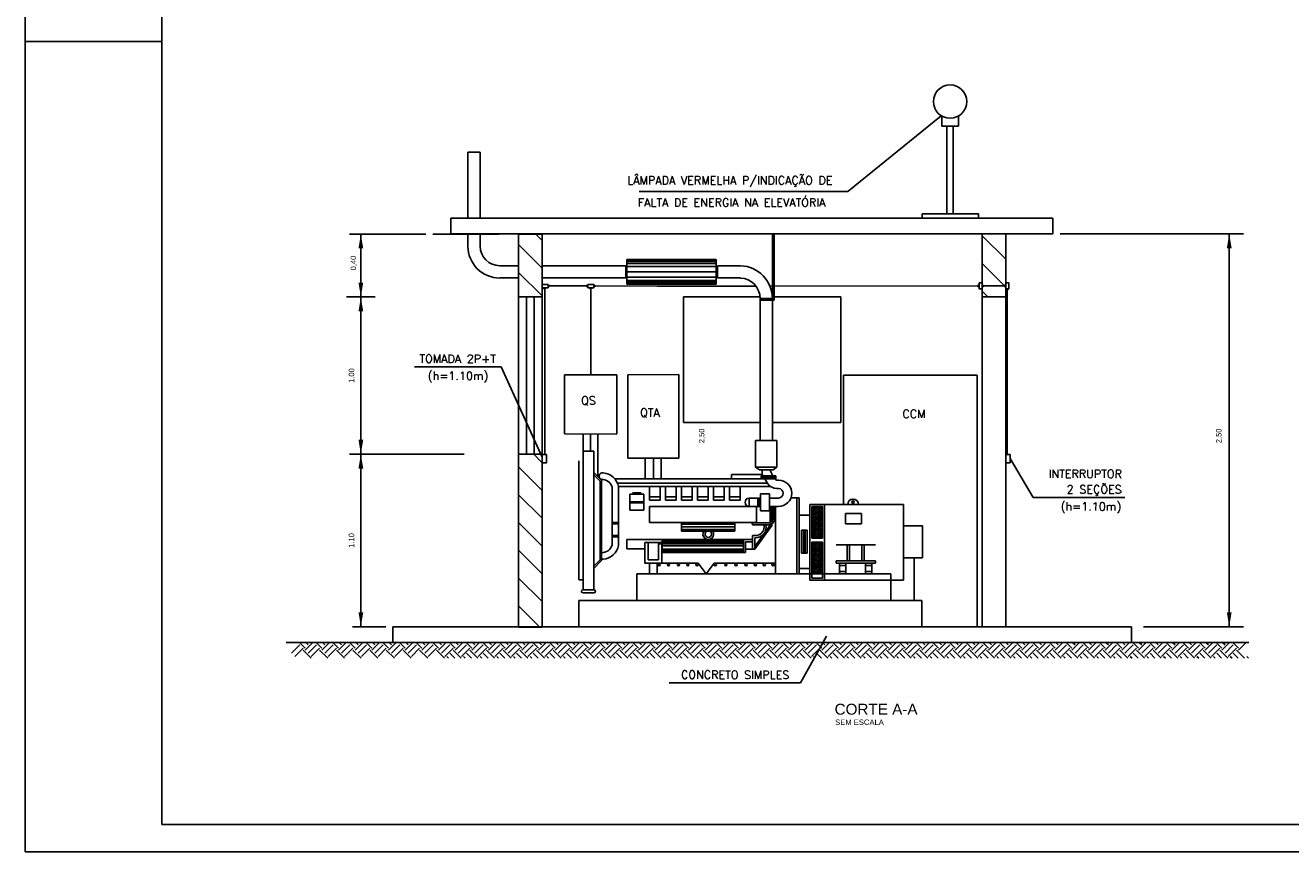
# Model space of a CAD drawing. Header units: millimetres. Extents: x 439.7 to 481.7, y 411.1 to 440.8.
# Tile 1 of 4: x 439.7 to 462.9, y 411.1 to 426.2. Entities that reach past the tile are written whole.
import ezdxf
from ezdxf.enums import TextEntityAlignment as Align

# ---------------------------------------------------------------- set-up
doc = ezdxf.new("R2010")
doc.units = ezdxf.units.MM
for name, color, linetype in [('004', 2, 'Continuous'), ('2', 2, 'Continuous'), ('ARQ-FORMATO', 1, 'Continuous'), ('Cota', 7, 'Continuous'), ('EGERA240C', 240, 'Continuous'), ('EPTOS200C', 8, 'Continuous'), ('TP-POSTES', 2, 'Continuous'), ('txt_titulos', 5, 'Continuous')]:
    doc.layers.add(name, color=color, linetype=linetype)
doc.styles.add('ARIAL', font='ARIAL.TTF', dxfattribs={"height": 0.2})
doc.styles.add('ROMANS', font='romans')

msp = doc.modelspace()

# ---------------------------------------------------------------- linework, layer by layer
at = {"color": 7}
for p, q in [((456.549, 424.394), (456.549, 424.579)), ((456.855, 424.579), (456.855, 424.394)), ((456.855, 424.394), (456.549, 424.394)), ((456.642, 422.785), (456.642, 424.394)), ((456.758, 422.785), (456.758, 424.394)), ((447.862, 423.917), (448.088, 423.917)), ((447.862, 423.917), (447.862, 422.707)), ((448.088, 423.917), (448.088, 422.707)), ((447.548, 422.419), (447.548, 422.707)), ((458.586, 422.707), (447.548, 422.707)), ((456.188, 422.785), (456.188, 422.707)), ((457.223, 422.785), (456.188, 422.785)), ((457.223, 422.707), (457.223, 422.785)), ((458.586, 422.707), (458.586, 422.419)), ((448.431, 422.413), (447.22, 422.413)), ((458.586, 422.419), (447.548, 422.419)), ((447.862, 422.419), (447.862, 422.194)), ((448.088, 422.419), (448.088, 422.194)), ((448.791, 422.413), (448.791, 421.261)), ((449.224, 422.297), (449.104, 422.417)), ((449.224, 422.413), (449.224, 421.261)), ((453.444, 421.233), (453.444, 422.419)), ((453.477, 421.201), (453.477, 422.419)), ((457.722, 422.419), (457.29, 422.419)), ((457.29, 422.419), (457.29, 421.266)), ((457.722, 422.419), (457.722, 421.266)), ((449.224, 421.788), (448.791, 422.22)), ((457.722, 421.952), (457.29, 422.384)), ((450.775, 421.498), (450.775, 421.945)), ((452.416, 421.945), (450.775, 421.945)), ((452.416, 421.932), (450.775, 421.932)), ((452.416, 421.498), (452.416, 421.945)), ((448.448, 421.834), (448.791, 421.834)), ((449.224, 421.279), (448.791, 421.711)), ((449.223, 421.834), (450.755, 421.834)), ((450.755, 421.834), (450.755, 421.609)), ((452.416, 421.909), (450.775, 421.909)), ((452.416, 421.876), (450.775, 421.876)), ((452.416, 421.818), (450.775, 421.818)), ((452.416, 421.72), (450.775, 421.72)), ((452.861, 421.834), (452.435, 421.834)), ((452.435, 421.609), (452.435, 421.834)), ((457.722, 421.443), (457.29, 421.875)), ((448.448, 421.609), (448.791, 421.609)), ((449.223, 421.609), (450.755, 421.609)), ((452.416, 421.625), (450.775, 421.625)), ((452.416, 421.566), (450.775, 421.566)), ((452.416, 421.534), (450.775, 421.534)), ((452.416, 421.511), (450.775, 421.511)), ((452.416, 421.498), (450.775, 421.498)), ((452.859, 421.609), (452.435, 421.609)), ((448.791, 421.261), (448.791, 418.38)), ((449.224, 421.261), (448.791, 421.261)), ((448.935, 421.261), (448.935, 418.38)), ((449.08, 421.261), (449.08, 418.38)), ((449.224, 421.261), (449.224, 418.38)), ((451.816, 421.266), (451.816, 418.962)), ((453.218, 421.266), (451.816, 421.266)), ((453.219, 421.232), (453.444, 421.233)), ((453.219, 419.98), (453.219, 421.232)), ((454.697, 421.266), (453.443, 421.266)), ((453.444, 419.98), (453.444, 421.232)), ((454.697, 421.266), (454.697, 418.962)), ((457.386, 421.27), (457.29, 421.366)), ((457.29, 421.266), (457.29, 415.217)), ((457.722, 421.266), (457.722, 415.217)), ((453.219, 421.2), (453.477, 421.201)), ((453.219, 418.631), (453.219, 420.123)), ((453.444, 418.631), (453.444, 420.123)), ((453.219, 418.962), (451.816, 418.962)), ((454.697, 418.962), (453.444, 418.962)), ((453.136, 418.631), (453.527, 418.631)), ((453.136, 418.631), (453.136, 418.142)), ((453.527, 418.631), (453.527, 418.142)), ((448.791, 418.38), (448.791, 415.211)), ((449.224, 418.38), (448.791, 418.38)), ((449.224, 418.223), (449.063, 418.383)), ((449.224, 418.38), (449.224, 415.211)), ((449.895, 418.255), (449.895, 416.075)), ((449.973, 418.435), (449.973, 415.895)), ((449.973, 418.435), (450.169, 418.435)), ((450.169, 418.435), (450.169, 415.895)), ((449.224, 417.714), (448.791, 418.146)), ((450.169, 418.045), (450.312, 417.901)), ((450.169, 418.003), (450.286, 417.886)), ((452.693, 418.005), (452.693, 417.928)), ((452.693, 418.005), (453.258, 418.005)), ((453.136, 418.142), (453.527, 418.142)), ((453.206, 418.091), (453.136, 418.142)), ((453.206, 418.091), (453.457, 418.091)), ((453.239, 417.984), (453.239, 417.928)), ((453.239, 417.984), (453.509, 417.984)), ((453.254, 418.091), (453.254, 418.028)), ((453.263, 417.997), (453.271, 417.984)), ((453.41, 418.091), (453.41, 418.073)), ((453.419, 418.042), (453.455, 417.984)), ((453.457, 418.091), (453.527, 418.142)), ((453.509, 417.984), (453.509, 417.928)), ((450.286, 417.886), (450.286, 416.444)), ((450.312, 417.901), (450.312, 416.429)), ((450.507, 417.774), (450.507, 416.718)), ((450.555, 417.928), (453.509, 417.928)), ((450.605, 417.849), (453.356, 417.849)), ((450.624, 417.79), (453.406, 417.79)), ((450.624, 417.787), (450.624, 416.704)), ((451.194, 417.79), (451.194, 417.536)), ((451.389, 417.79), (451.389, 417.536)), ((451.487, 417.79), (451.487, 417.536)), ((451.683, 417.79), (451.683, 417.536)), ((451.78, 417.79), (451.78, 417.536)), ((451.976, 417.79), (451.976, 417.536)), ((452.073, 417.79), (452.073, 417.536)), ((452.269, 417.79), (452.269, 417.536)), ((452.367, 417.79), (452.367, 417.536)), ((452.562, 417.79), (452.562, 417.536)), ((452.66, 417.79), (452.66, 417.536)), ((452.855, 417.79), (452.855, 417.536)), ((453.239, 417.964), (453.509, 417.964)), ((453.239, 417.947), (453.509, 417.947)), ((453.239, 417.928), (453.509, 417.928)), ((453.306, 417.928), (453.362, 417.839)), ((453.491, 417.928), (453.494, 417.922)), ((453.527, 417.904), (453.556, 417.904)), ((453.527, 417.748), (453.556, 417.748)), ((449.224, 417.205), (448.791, 417.637)), ((450.83, 417.647), (450.83, 417.354)), ((451.089, 417.647), (450.83, 417.647)), ((450.885, 417.647), (450.885, 417.672)), ((451.033, 417.672), (450.885, 417.672)), ((451.033, 417.647), (451.033, 417.672)), ((451.089, 417.647), (451.089, 417.354)), ((451.194, 417.595), (451.389, 417.595)), ((451.194, 417.536), (451.389, 417.536)), ((451.487, 417.595), (451.683, 417.595)), ((451.487, 417.536), (451.683, 417.536)), ((451.78, 417.595), (451.976, 417.595)), ((451.78, 417.536), (451.976, 417.536)), ((452.073, 417.595), (452.269, 417.595)), ((452.073, 417.536), (452.269, 417.536)), ((452.367, 417.595), (452.562, 417.595)), ((452.367, 417.536), (452.562, 417.536)), ((452.66, 417.595), (452.855, 417.595)), ((452.66, 417.536), (452.855, 417.536)), ((453.021, 417.575), (453.021, 417.419)), ((453.021, 417.575), (453.227, 417.575)), ((453.177, 417.575), (453.177, 417.419)), ((453.202, 417.575), (453.202, 417.419)), ((453.227, 417.654), (453.227, 417.341)), ((453.227, 417.654), (453.391, 417.654)), ((453.391, 417.654), (453.391, 417.341)), ((453.391, 417.575), (453.556, 417.575)), ((453.932, 417.579), (453.784, 417.579)), ((453.891, 416.188), (453.891, 417.579)), ((453.932, 416.188), (453.932, 417.579)), ((451.089, 417.507), (450.83, 417.507)), ((451.089, 417.489), (450.83, 417.489)), ((451.089, 417.354), (450.83, 417.354)), ((451.194, 417.419), (451.194, 417.126)), ((451.194, 417.419), (453.227, 417.419)), ((453.152, 417.419), (453.152, 417.126)), ((453.227, 417.341), (453.391, 417.341)), ((453.391, 417.419), (453.556, 417.419)), ((453.401, 417.419), (453.401, 417.123)), ((453.434, 417.419), (453.434, 417.147)), ((453.445, 417.419), (453.445, 417.177)), ((453.477, 417.419), (453.477, 417.184)), ((453.5, 417.419), (453.5, 416.188)), ((454.128, 416.188), (454.128, 417.458)), ((454.128, 417.458), (454.401, 417.458)), ((454.167, 417.226), (454.36, 417.419)), ((454.167, 417.261), (454.325, 417.419)), ((454.167, 417.296), (454.29, 417.419)), ((454.167, 417.33), (454.256, 417.419)), ((454.167, 417.365), (454.221, 417.419)), ((454.167, 417.399), (454.187, 417.419)), ((454.167, 417.419), (454.362, 417.419)), ((454.167, 416.843), (454.167, 417.419)), ((454.362, 417.215), (454.167, 417.411)), ((454.167, 417.192), (454.362, 417.387)), ((454.362, 417.181), (454.167, 417.376)), ((454.167, 417.157), (454.362, 417.353)), ((454.362, 417.146), (454.167, 417.342)), ((454.167, 417.123), (454.362, 417.318)), ((454.362, 417.112), (454.167, 417.307)), ((454.167, 417.088), (454.362, 417.284)), ((454.362, 417.25), (454.193, 417.419)), ((454.362, 417.284), (454.228, 417.419)), ((454.362, 417.319), (454.262, 417.419)), ((454.362, 417.354), (454.297, 417.419)), ((454.362, 417.388), (454.331, 417.419)), ((454.362, 416.843), (454.362, 417.419)), ((454.401, 416.188), (454.401, 417.458)), ((454.401, 417.458), (455.845, 417.458)), ((454.782, 417.291), (455.078, 417.291)), ((454.782, 417.101), (454.782, 417.291)), ((455.078, 417.291), (455.078, 417.101)), ((455.845, 416.071), (455.845, 417.458)), ((449.224, 416.695), (448.791, 417.127)), ((450.624, 417.129), (450.507, 417.129)), ((450.624, 417.104), (450.507, 417.104)), ((451.194, 417.126), (451.78, 417.126)), ((451.78, 417.126), (451.78, 416.97)), ((451.78, 417.126), (452.757, 417.126)), ((451.78, 417.113), (452.757, 417.113)), ((451.78, 417.095), (452.757, 417.095)), ((452.757, 417.126), (452.757, 416.97)), ((452.757, 417.126), (453.152, 417.126)), ((453.089, 417.119), (453.387, 417.119)), ((453.089, 417.087), (453.38, 417.087)), ((453.124, 416.688), (453.401, 417.078)), ((453.125, 416.639), (453.434, 417.074)), ((453.291, 417.087), (453.291, 417.042)), ((453.33, 417.087), (453.33, 417.042)), ((453.401, 417.089), (453.401, 417.078)), ((453.434, 417.103), (453.434, 417.074)), ((453.932, 417.263), (454.128, 417.263)), ((454.362, 417.077), (454.167, 417.273)), ((454.167, 417.054), (454.362, 417.249)), ((454.362, 417.043), (454.167, 417.238)), ((454.167, 417.019), (454.362, 417.215)), ((454.362, 417.008), (454.167, 417.204)), ((454.167, 416.985), (454.362, 417.18)), ((454.362, 416.974), (454.167, 417.169)), ((454.167, 416.95), (454.362, 417.146)), ((454.362, 416.939), (454.167, 417.134)), ((454.167, 416.916), (454.362, 417.111)), ((454.362, 416.904), (454.167, 417.1)), ((454.167, 416.881), (454.362, 417.076)), ((454.362, 416.87), (454.167, 417.065)), ((455.078, 417.101), (454.782, 417.101)), ((455.845, 417.067), (456.197, 417.067)), ((456.197, 416.481), (456.197, 417.067)), ((450.624, 416.89), (450.507, 416.89)), ((450.624, 416.865), (450.507, 416.865)), ((451.78, 417.048), (452.757, 417.048)), ((451.78, 417.001), (452.757, 417.001)), ((451.78, 416.983), (452.757, 416.983)), ((451.78, 416.97), (452.757, 416.97)), ((453.082, 416.886), (453.082, 416.639)), ((453.082, 416.886), (453.135, 416.886)), ((453.121, 416.847), (453.135, 416.847)), ((453.121, 416.847), (453.121, 416.639)), ((454.082, 416.985), (453.978, 416.985)), ((453.978, 416.985), (453.978, 416.564)), ((454.016, 416.985), (454.016, 416.564)), ((454.044, 416.985), (454.044, 416.564)), ((454.082, 416.985), (454.082, 416.564)), ((454.167, 416.846), (454.362, 417.042)), ((454.355, 416.843), (454.167, 417.031)), ((454.321, 416.843), (454.167, 416.996)), ((454.286, 416.843), (454.167, 416.962)), ((454.251, 416.843), (454.167, 416.927)), ((454.217, 416.843), (454.167, 416.893)), ((454.182, 416.843), (454.167, 416.858)), ((454.362, 416.843), (454.167, 416.843)), ((454.198, 416.843), (454.362, 417.007)), ((454.232, 416.843), (454.362, 416.973)), ((454.267, 416.843), (454.362, 416.938)), ((454.301, 416.843), (454.362, 416.904)), ((454.336, 416.843), (454.362, 416.869)), ((449.224, 416.186), (448.791, 416.618)), ((450.777, 416.813), (450.777, 416.643)), ((450.777, 416.813), (452.914, 416.813)), ((451.108, 416.643), (450.777, 416.643)), ((451.108, 416.761), (451.415, 416.761)), ((451.108, 416.761), (451.108, 416.383)), ((451.166, 416.761), (451.166, 416.442)), ((451.35, 416.735), (452.914, 416.735)), ((451.356, 416.761), (451.356, 416.442)), ((451.415, 416.761), (451.415, 416.383)), ((451.423, 416.579), (451.423, 416.813)), ((451.423, 416.803), (452.914, 416.803)), ((451.423, 416.786), (452.914, 416.786)), ((451.423, 416.755), (452.914, 416.755)), ((451.423, 416.7), (452.914, 416.7)), ((451.423, 416.637), (452.914, 416.637)), ((451.423, 416.606), (452.914, 416.606)), ((451.423, 416.589), (452.914, 416.589)), ((452.914, 416.813), (453.082, 416.813)), ((452.914, 416.813), (452.914, 416.579)), ((452.953, 416.774), (453.082, 416.774)), ((452.953, 416.774), (452.953, 416.579)), ((453.082, 416.639), (452.953, 416.639)), ((453.082, 416.639), (453.125, 416.639)), ((454.167, 416.188), (454.167, 416.764)), ((454.167, 416.572), (454.36, 416.764)), ((454.167, 416.606), (454.325, 416.764)), ((454.167, 416.641), (454.29, 416.764)), ((454.167, 416.675), (454.256, 416.764)), ((454.167, 416.71), (454.221, 416.764)), ((454.167, 416.745), (454.187, 416.764)), ((454.362, 416.764), (454.167, 416.764)), ((454.362, 416.561), (454.167, 416.756)), ((454.167, 416.537), (454.362, 416.733)), ((454.362, 416.526), (454.167, 416.722)), ((454.167, 416.503), (454.362, 416.698)), ((454.362, 416.492), (454.167, 416.687)), ((454.167, 416.468), (454.362, 416.664)), ((454.362, 416.457), (454.167, 416.652)), ((454.167, 416.434), (454.362, 416.629)), ((454.362, 416.423), (454.167, 416.618)), ((454.167, 416.399), (454.362, 416.594)), ((454.362, 416.595), (454.193, 416.764)), ((454.362, 416.63), (454.228, 416.764)), ((454.362, 416.664), (454.262, 416.764)), ((454.362, 416.699), (454.297, 416.764)), ((454.362, 416.733), (454.331, 416.764)), ((454.362, 416.188), (454.362, 416.764)), ((454.61, 416.716), (455.331, 416.716)), ((454.815, 416.422), (454.815, 416.716)), ((454.855, 416.422), (454.855, 416.716)), ((455.085, 416.422), (455.085, 416.716)), ((455.124, 416.422), (455.124, 416.716)), ((450.169, 416.327), (450.286, 416.444)), ((450.169, 416.286), (450.312, 416.429)), ((451.108, 416.383), (451.415, 416.383)), ((451.166, 416.442), (451.356, 416.442)), ((451.192, 416.383), (451.192, 416.188)), ((451.331, 416.383), (451.331, 416.188)), ((451.415, 416.383), (452.084, 416.383)), ((451.423, 416.579), (452.914, 416.579)), ((452.23, 416.188), (452.084, 416.383)), ((452.23, 416.188), (452.376, 416.383)), ((452.376, 416.383), (453.5, 416.383)), ((452.914, 416.579), (452.953, 416.579)), ((454.082, 416.564), (453.978, 416.564)), ((454.362, 416.388), (454.167, 416.583)), ((454.167, 416.364), (454.362, 416.56)), ((454.362, 416.353), (454.167, 416.549)), ((454.167, 416.33), (454.362, 416.525)), ((454.362, 416.319), (454.167, 416.514)), ((454.167, 416.295), (454.362, 416.491)), ((454.362, 416.284), (454.167, 416.48)), ((454.167, 416.261), (454.362, 416.456)), ((454.362, 416.25), (454.167, 416.445)), ((454.167, 416.226), (454.362, 416.422)), ((454.362, 416.215), (454.167, 416.411)), ((454.167, 416.192), (454.362, 416.387)), ((454.355, 416.188), (454.167, 416.376)), ((454.61, 416.422), (455.331, 416.422)), ((454.61, 416.422), (454.61, 416.383)), ((454.61, 416.383), (455.331, 416.383)), ((454.676, 416.383), (454.676, 416.188)), ((454.793, 416.383), (454.793, 416.188)), ((455.149, 416.383), (455.149, 416.188)), ((455.266, 416.383), (455.266, 416.188)), ((455.331, 416.422), (455.331, 416.383)), ((455.845, 416.481), (456.197, 416.481)), ((450.959, 416.188), (450.959, 415.699)), ((450.959, 416.188), (455.618, 416.188)), ((453.932, 416.286), (454.128, 416.286)), ((454.128, 416.071), (454.128, 416.188)), ((454.321, 416.188), (454.167, 416.342)), ((454.286, 416.188), (454.167, 416.307)), ((454.251, 416.188), (454.167, 416.272)), ((454.217, 416.188), (454.167, 416.238)), ((454.182, 416.188), (454.167, 416.203)), ((454.167, 416.11), (454.167, 416.188)), ((454.198, 416.188), (454.362, 416.353)), ((454.232, 416.188), (454.362, 416.318)), ((454.267, 416.188), (454.362, 416.284)), ((454.301, 416.188), (454.362, 416.249)), ((454.336, 416.188), (454.362, 416.214)), ((454.362, 416.11), (454.362, 416.188)), ((454.401, 416.071), (454.401, 416.188)), ((454.676, 416.34), (454.793, 416.34)), ((454.676, 416.232), (454.793, 416.232)), ((455.149, 416.34), (455.266, 416.34)), ((455.149, 416.232), (455.266, 416.232)), ((455.618, 416.188), (455.618, 415.699)), ((449.224, 415.677), (448.791, 416.109)), ((449.895, 416.075), (449.973, 416.075)), ((449.973, 415.895), (450.169, 415.895)), ((454.128, 416.071), (455.68, 416.071)), ((454.167, 416.11), (454.362, 416.11)), ((455.68, 416.071), (455.845, 416.071)), ((449.897, 415.699), (449.897, 415.217)), ((449.897, 415.699), (456.184, 415.699)), ((449.973, 415.836), (450.169, 415.836)), ((456.184, 415.217), (456.184, 415.699)), ((449.176, 415.215), (448.791, 415.6)), ((446.487, 415.217), (446.487, 414.929)), ((460.026, 415.217), (446.487, 415.217)), ((458.768, 415.217), (459.479, 415.217)), ((460.026, 415.217), (460.026, 414.929)), ((462.175, 414.929), (444.53, 414.929)), ((444.629, 414.731), (444.782, 414.884)), ((444.687, 414.673), (444.84, 414.826)), ((444.878, 414.826), (444.775, 414.929)), ((444.987, 414.641), (444.84, 414.788)), ((444.878, 414.788), (445.018, 414.929)), ((444.935, 414.884), (444.89, 414.929)), ((444.935, 414.731), (445.088, 414.884)), ((444.992, 414.673), (445.145, 414.826)), ((445.183, 414.826), (445.081, 414.929)), ((445.293, 414.641), (445.145, 414.788)), ((445.183, 414.788), (445.324, 414.929)), ((445.241, 414.884), (445.195, 414.929)), ((445.241, 414.731), (445.393, 414.884)), ((445.298, 414.673), (445.451, 414.826)), ((445.489, 414.826), (445.386, 414.929)), ((445.598, 414.641), (445.451, 414.788)), ((445.489, 414.788), (445.629, 414.929)), ((445.546, 414.884), (445.501, 414.929)), ((445.546, 414.731), (445.699, 414.884)), ((445.603, 414.673), (445.756, 414.826)), ((445.794, 414.826), (445.692, 414.929)), ((445.904, 414.641), (445.756, 414.788)), ((445.794, 414.788), (445.935, 414.929)), ((445.852, 414.884), (445.807, 414.929)), ((445.852, 414.731), (446.004, 414.884)), ((445.909, 414.673), (446.062, 414.826)), ((446.1, 414.826), (445.998, 414.929)), ((446.209, 414.641), (446.062, 414.788)), ((446.1, 414.788), (446.241, 414.929)), ((446.157, 414.884), (446.112, 414.929)), ((446.157, 414.731), (446.31, 414.884)), ((446.215, 414.673), (446.367, 414.826)), ((446.405, 414.826), (446.303, 414.929)), ((446.515, 414.641), (446.367, 414.788)), ((446.405, 414.788), (446.546, 414.929)), ((446.463, 414.884), (446.418, 414.929)), ((446.463, 414.731), (446.616, 414.884)), ((446.52, 414.673), (446.673, 414.826)), ((446.711, 414.826), (446.609, 414.929)), ((446.82, 414.641), (446.673, 414.788)), ((446.711, 414.788), (446.852, 414.929)), ((446.768, 414.884), (446.723, 414.929)), ((446.768, 414.731), (446.921, 414.884)), ((446.826, 414.673), (446.978, 414.826)), ((447.017, 414.826), (446.914, 414.929)), ((447.126, 414.641), (446.978, 414.788)), ((447.017, 414.788), (447.157, 414.929)), ((447.074, 414.884), (447.029, 414.929)), ((447.074, 414.731), (447.227, 414.884)), ((447.131, 414.673), (447.284, 414.826)), ((447.322, 414.826), (447.22, 414.929)), ((447.431, 414.641), (447.284, 414.788)), ((447.322, 414.788), (447.463, 414.929)), ((447.379, 414.884), (447.334, 414.929)), ((447.379, 414.731), (447.532, 414.884)), ((447.437, 414.673), (447.59, 414.826)), ((447.628, 414.826), (447.525, 414.929)), ((447.737, 414.641), (447.59, 414.788)), ((447.628, 414.788), (447.768, 414.929)), ((447.685, 414.884), (447.64, 414.929)), ((447.685, 414.731), (447.838, 414.884)), ((447.742, 414.673), (447.895, 414.826)), ((447.933, 414.826), (447.831, 414.929)), ((448.043, 414.641), (447.895, 414.788)), ((447.933, 414.788), (448.074, 414.929)), ((447.991, 414.884), (447.945, 414.929)), ((447.991, 414.731), (448.143, 414.884)), ((448.048, 414.673), (448.201, 414.826)), ((448.239, 414.826), (448.136, 414.929)), ((448.348, 414.641), (448.201, 414.788)), ((448.239, 414.788), (448.379, 414.929)), ((448.296, 414.884), (448.251, 414.929)), ((448.296, 414.731), (448.449, 414.884)), ((448.353, 414.673), (448.506, 414.826)), ((448.544, 414.826), (448.442, 414.929)), ((448.654, 414.641), (448.506, 414.788)), ((448.544, 414.788), (448.685, 414.929)), ((448.602, 414.884), (448.557, 414.929)), ((448.602, 414.731), (448.754, 414.884)), ((448.659, 414.673), (448.812, 414.826)), ((448.85, 414.826), (448.747, 414.929)), ((448.959, 414.641), (448.812, 414.788)), ((448.85, 414.788), (448.991, 414.929)), ((448.907, 414.884), (448.862, 414.929)), ((448.907, 414.731), (449.06, 414.884)), ((448.964, 414.673), (449.117, 414.826)), ((449.155, 414.826), (449.053, 414.929)), ((449.265, 414.641), (449.117, 414.788)), ((449.155, 414.788), (449.296, 414.929)), ((449.213, 414.884), (449.168, 414.929)), ((449.213, 414.731), (449.366, 414.884)), ((449.27, 414.673), (449.423, 414.826)), ((449.461, 414.826), (449.359, 414.929)), ((449.57, 414.641), (449.423, 414.788)), ((449.461, 414.788), (449.602, 414.929)), ((449.518, 414.884), (449.473, 414.929)), ((449.518, 414.731), (449.671, 414.884)), ((449.576, 414.673), (449.728, 414.826)), ((449.767, 414.826), (449.664, 414.929)), ((449.876, 414.641), (449.728, 414.788)), ((449.767, 414.788), (449.907, 414.929)), ((449.824, 414.884), (449.779, 414.929)), ((449.824, 414.731), (449.977, 414.884)), ((449.881, 414.673), (450.034, 414.826)), ((450.072, 414.826), (449.97, 414.929)), ((450.181, 414.641), (450.034, 414.788)), ((450.072, 414.788), (450.213, 414.929)), ((450.129, 414.884), (450.084, 414.929)), ((450.129, 414.731), (450.282, 414.884)), ((450.187, 414.673), (450.339, 414.826)), ((450.378, 414.826), (450.275, 414.929)), ((450.487, 414.641), (450.339, 414.788)), ((450.378, 414.788), (450.518, 414.929)), ((450.435, 414.884), (450.39, 414.929)), ((450.435, 414.731), (450.588, 414.884)), ((450.492, 414.673), (450.645, 414.826)), ((450.683, 414.826), (450.581, 414.929)), ((450.793, 414.641), (450.645, 414.788)), ((450.683, 414.788), (450.824, 414.929)), ((450.741, 414.884), (450.695, 414.929)), ((450.741, 414.731), (450.893, 414.884)), ((450.798, 414.673), (450.951, 414.826)), ((450.989, 414.826), (450.886, 414.929)), ((451.098, 414.641), (450.951, 414.788)), ((450.989, 414.788), (451.129, 414.929)), ((451.046, 414.884), (451.001, 414.929)), ((451.046, 414.731), (451.199, 414.884)), ((451.103, 414.673), (451.256, 414.826)), ((451.294, 414.826), (451.192, 414.929)), ((451.404, 414.641), (451.256, 414.788)), ((451.294, 414.788), (451.435, 414.929)), ((451.352, 414.884), (451.307, 414.929)), ((451.352, 414.731), (451.504, 414.884)), ((451.409, 414.673), (451.562, 414.826)), ((451.6, 414.826), (451.497, 414.929)), ((451.709, 414.641), (451.562, 414.788)), ((451.6, 414.788), (451.741, 414.929)), ((451.657, 414.884), (451.612, 414.929)), ((451.657, 414.731), (451.81, 414.884)), ((451.714, 414.673), (451.867, 414.826)), ((451.905, 414.826), (451.803, 414.929)), ((452.015, 414.641), (451.867, 414.788)), ((451.905, 414.788), (452.046, 414.929)), ((451.963, 414.884), (451.918, 414.929)), ((451.963, 414.731), (452.116, 414.884)), ((452.02, 414.673), (452.173, 414.826)), ((452.211, 414.826), (452.109, 414.929)), ((452.32, 414.641), (452.173, 414.788)), ((452.211, 414.788), (452.352, 414.929)), ((452.268, 414.884), (452.223, 414.929)), ((452.268, 414.731), (452.421, 414.884)), ((452.326, 414.673), (452.478, 414.826)), ((452.517, 414.826), (452.414, 414.929)), ((452.626, 414.641), (452.478, 414.788)), ((452.517, 414.788), (452.657, 414.929)), ((452.574, 414.884), (452.529, 414.929)), ((452.574, 414.731), (452.727, 414.884)), ((452.631, 414.673), (452.784, 414.826)), ((452.822, 414.826), (452.72, 414.929)), ((452.931, 414.641), (452.784, 414.788)), ((452.822, 414.788), (452.963, 414.929)), ((452.879, 414.884), (452.834, 414.929)), ((452.879, 414.731), (453.032, 414.884)), ((452.937, 414.673), (453.089, 414.826)), ((453.128, 414.826), (453.025, 414.929)), ((453.237, 414.641), (453.089, 414.788)), ((453.128, 414.788), (453.268, 414.929)), ((453.185, 414.884), (453.14, 414.929)), ((453.185, 414.731), (453.338, 414.884)), ((453.242, 414.673), (453.395, 414.826)), ((453.433, 414.826), (453.331, 414.929)), ((453.543, 414.641), (453.395, 414.788)), ((453.433, 414.788), (453.574, 414.929)), ((453.491, 414.884), (453.445, 414.929)), ((453.491, 414.731), (453.643, 414.884)), ((453.548, 414.673), (453.701, 414.826)), ((453.739, 414.826), (453.636, 414.929)), ((453.848, 414.641), (453.701, 414.788)), ((453.739, 414.788), (453.879, 414.929)), ((453.796, 414.884), (453.751, 414.929)), ((453.796, 414.731), (453.949, 414.884)), ((453.853, 414.673), (454.006, 414.826)), ((454.044, 414.826), (453.942, 414.929)), ((454.154, 414.641), (454.006, 414.788)), ((454.044, 414.788), (454.185, 414.929)), ((454.102, 414.884), (454.057, 414.929)), ((454.102, 414.731), (454.254, 414.884)), ((454.159, 414.673), (454.312, 414.826)), ((454.35, 414.826), (454.247, 414.929)), ((454.459, 414.641), (454.312, 414.788)), ((454.35, 414.788), (454.491, 414.929)), ((454.407, 414.884), (454.362, 414.929)), ((454.407, 414.731), (454.56, 414.884)), ((454.464, 414.673), (454.617, 414.826)), ((454.655, 414.826), (454.553, 414.929)), ((454.765, 414.641), (454.617, 414.788)), ((454.655, 414.788), (454.796, 414.929)), ((454.713, 414.884), (454.668, 414.929)), ((454.713, 414.731), (454.866, 414.884)), ((454.77, 414.673), (454.923, 414.826)), ((454.961, 414.826), (454.859, 414.929)), ((455.07, 414.641), (454.923, 414.788)), ((454.961, 414.788), (455.102, 414.929)), ((455.018, 414.884), (454.973, 414.929)), ((455.018, 414.731), (455.171, 414.884)), ((455.076, 414.673), (455.228, 414.826)), ((455.267, 414.826), (455.164, 414.929)), ((455.376, 414.641), (455.228, 414.788)), ((455.267, 414.788), (455.407, 414.929)), ((455.324, 414.884), (455.279, 414.929)), ((455.324, 414.731), (455.477, 414.884)), ((455.381, 414.673), (455.534, 414.826)), ((455.572, 414.826), (455.47, 414.929)), ((455.681, 414.641), (455.534, 414.788)), ((455.572, 414.788), (455.713, 414.929)), ((455.629, 414.884), (455.584, 414.929)), ((455.629, 414.731), (455.782, 414.884)), ((455.687, 414.673), (455.839, 414.826)), ((455.878, 414.826), (455.775, 414.929)), ((455.987, 414.641), (455.839, 414.788)), ((455.878, 414.788), (456.018, 414.929)), ((455.935, 414.884), (455.89, 414.929)), ((455.935, 414.731), (456.088, 414.884)), ((455.992, 414.673), (456.145, 414.826)), ((456.183, 414.826), (456.081, 414.929)), ((456.293, 414.641), (456.145, 414.788)), ((456.183, 414.788), (456.324, 414.929)), ((456.241, 414.884), (456.195, 414.929)), ((456.241, 414.731), (456.393, 414.884)), ((456.298, 414.673), (456.451, 414.826)), ((456.489, 414.826), (456.386, 414.929)), ((456.598, 414.641), (456.451, 414.788)), ((456.489, 414.788), (456.629, 414.929)), ((456.546, 414.884), (456.501, 414.929)), ((456.546, 414.731), (456.699, 414.884)), ((456.603, 414.673), (456.756, 414.826)), ((456.794, 414.826), (456.692, 414.929)), ((456.904, 414.641), (456.756, 414.788)), ((456.794, 414.788), (456.935, 414.929)), ((456.852, 414.884), (456.807, 414.929)), ((456.852, 414.731), (457.004, 414.884)), ((456.909, 414.673), (457.062, 414.826)), ((457.1, 414.826), (456.997, 414.929)), ((457.209, 414.641), (457.062, 414.788)), ((457.1, 414.788), (457.241, 414.929)), ((457.157, 414.884), (457.112, 414.929)), ((457.157, 414.731), (457.31, 414.884)), ((457.214, 414.673), (457.367, 414.826)), ((457.405, 414.826), (457.303, 414.929)), ((457.515, 414.641), (457.367, 414.788)), ((457.405, 414.788), (457.546, 414.929)), ((457.463, 414.884), (457.418, 414.929)), ((457.463, 414.731), (457.616, 414.884)), ((457.52, 414.673), (457.673, 414.826)), ((457.711, 414.826), (457.609, 414.929)), ((457.82, 414.641), (457.673, 414.788)), ((457.711, 414.788), (457.852, 414.929)), ((457.768, 414.884), (457.723, 414.929)), ((457.768, 414.731), (457.921, 414.884)), ((457.826, 414.673), (457.978, 414.826)), ((458.017, 414.826), (457.914, 414.929)), ((458.126, 414.641), (457.978, 414.788)), ((458.017, 414.788), (458.157, 414.929)), ((458.074, 414.884), (458.029, 414.929)), ((458.074, 414.731), (458.227, 414.884)), ((458.131, 414.673), (458.284, 414.826)), ((458.322, 414.826), (458.22, 414.929)), ((458.431, 414.641), (458.284, 414.788)), ((458.322, 414.788), (458.463, 414.929)), ((458.379, 414.884), (458.334, 414.929)), ((458.379, 414.731), (458.532, 414.884)), ((458.437, 414.673), (458.589, 414.826)), ((458.628, 414.826), (458.525, 414.929)), ((458.737, 414.641), (458.589, 414.788)), ((458.628, 414.788), (458.768, 414.929)), ((458.685, 414.884), (458.64, 414.929)), ((458.685, 414.731), (458.838, 414.884)), ((458.742, 414.673), (458.895, 414.826)), ((458.933, 414.826), (458.831, 414.929)), ((459.042, 414.641), (458.895, 414.788)), ((458.933, 414.788), (459.074, 414.929)), ((458.991, 414.884), (458.945, 414.929)), ((458.991, 414.731), (459.143, 414.884)), ((459.048, 414.673), (459.201, 414.826)), ((459.239, 414.826), (459.136, 414.929)), ((459.348, 414.641), (459.201, 414.788)), ((459.239, 414.788), (459.379, 414.929)), ((459.296, 414.884), (459.251, 414.929)), ((459.296, 414.731), (459.449, 414.884)), ((459.353, 414.673), (459.506, 414.826)), ((459.544, 414.826), (459.442, 414.929)), ((459.654, 414.641), (459.506, 414.788)), ((459.544, 414.788), (459.685, 414.929)), ((459.602, 414.884), (459.556, 414.929)), ((459.602, 414.731), (459.754, 414.884)), ((459.659, 414.673), (459.812, 414.826)), ((459.85, 414.826), (459.747, 414.929)), ((459.959, 414.641), (459.812, 414.788)), ((459.85, 414.788), (459.991, 414.929)), ((459.907, 414.884), (459.862, 414.929)), ((459.907, 414.731), (460.06, 414.884)), ((459.964, 414.673), (460.117, 414.826)), ((460.155, 414.826), (460.053, 414.929)), ((460.265, 414.641), (460.117, 414.788)), ((460.155, 414.788), (460.296, 414.929)), ((460.213, 414.884), (460.168, 414.929)), ((460.213, 414.731), (460.366, 414.884)), ((460.27, 414.673), (460.423, 414.826)), ((460.461, 414.826), (460.359, 414.929)), ((460.57, 414.641), (460.423, 414.788)), ((460.461, 414.788), (460.602, 414.929)), ((460.518, 414.884), (460.473, 414.929)), ((460.518, 414.731), (460.671, 414.884)), ((460.576, 414.673), (460.728, 414.826)), ((460.767, 414.826), (460.664, 414.929)), ((460.876, 414.641), (460.728, 414.788)), ((460.767, 414.788), (460.907, 414.929)), ((460.824, 414.884), (460.779, 414.929)), ((460.824, 414.731), (460.977, 414.884)), ((460.881, 414.673), (461.034, 414.826)), ((461.072, 414.826), (460.97, 414.929)), ((461.181, 414.641), (461.034, 414.788)), ((461.072, 414.788), (461.213, 414.929)), ((461.129, 414.884), (461.084, 414.929)), ((461.129, 414.731), (461.282, 414.884)), ((461.187, 414.673), (461.339, 414.826)), ((461.378, 414.826), (461.275, 414.929)), ((461.487, 414.641), (461.339, 414.788)), ((461.378, 414.788), (461.518, 414.929)), ((461.435, 414.884), (461.39, 414.929)), ((461.435, 414.731), (461.588, 414.884)), ((461.492, 414.673), (461.645, 414.826)), ((461.683, 414.826), (461.581, 414.929)), ((461.792, 414.641), (461.645, 414.788)), ((461.683, 414.788), (461.824, 414.929)), ((461.741, 414.884), (461.695, 414.929)), ((461.741, 414.731), (461.893, 414.884)), ((461.798, 414.673), (461.951, 414.826)), ((461.989, 414.826), (461.886, 414.929)), ((462.098, 414.641), (461.951, 414.788)), ((461.989, 414.788), (462.129, 414.929)), ((447.508, 414.641), (447.475, 414.673)), ((447.622, 414.641), (447.532, 414.731)), ((447.813, 414.641), (447.78, 414.673)), ((447.928, 414.641), (447.838, 414.731)), ((448.119, 414.641), (448.086, 414.673)), ((448.233, 414.641), (448.143, 414.731)), ((448.424, 414.641), (448.392, 414.673)), ((448.539, 414.641), (448.449, 414.731)), ((448.73, 414.641), (448.697, 414.673)), ((448.845, 414.641), (448.754, 414.731)), ((449.036, 414.641), (449.003, 414.673)), ((449.15, 414.641), (449.06, 414.731)), ((449.341, 414.641), (449.308, 414.673)), ((449.456, 414.641), (449.366, 414.731)), ((449.647, 414.641), (449.614, 414.673)), ((449.761, 414.641), (449.671, 414.731)), ((449.952, 414.641), (449.919, 414.673)), ((450.067, 414.641), (449.977, 414.731)), ((450.258, 414.641), (450.225, 414.673)), ((450.372, 414.641), (450.282, 414.731)), ((450.563, 414.641), (450.53, 414.673)), ((450.678, 414.641), (450.588, 414.731)), ((450.869, 414.641), (450.836, 414.673)), ((450.983, 414.641), (450.893, 414.731)), ((451.174, 414.641), (451.142, 414.673)), ((451.289, 414.641), (451.199, 414.731)), ((451.48, 414.641), (451.447, 414.673)), ((451.595, 414.641), (451.504, 414.731)), ((451.786, 414.641), (451.753, 414.673)), ((451.9, 414.641), (451.81, 414.731)), ((452.091, 414.641), (452.058, 414.673)), ((452.206, 414.641), (452.116, 414.731)), ((452.397, 414.641), (452.364, 414.673)), ((452.511, 414.641), (452.421, 414.731)), ((452.702, 414.641), (452.669, 414.673)), ((452.817, 414.641), (452.727, 414.731)), ((453.008, 414.641), (452.975, 414.673)), ((453.122, 414.641), (453.032, 414.731)), ((453.313, 414.641), (453.28, 414.673)), ((453.428, 414.641), (453.338, 414.731)), ((453.619, 414.641), (453.586, 414.673)), ((453.733, 414.641), (453.643, 414.731)), ((453.924, 414.641), (453.892, 414.673)), ((454.039, 414.641), (453.949, 414.731)), ((454.23, 414.641), (454.197, 414.673)), ((454.345, 414.641), (454.254, 414.731)), ((454.536, 414.641), (454.503, 414.673)), ((454.65, 414.641), (454.56, 414.731)), ((454.841, 414.641), (454.808, 414.673)), ((454.956, 414.641), (454.866, 414.731)), ((455.147, 414.641), (455.114, 414.673)), ((455.261, 414.641), (455.171, 414.731)), ((455.452, 414.641), (455.419, 414.673)), ((455.567, 414.641), (455.477, 414.731)), ((455.758, 414.641), (455.725, 414.673)), ((455.872, 414.641), (455.782, 414.731)), ((456.063, 414.641), (456.03, 414.673)), ((456.178, 414.641), (456.088, 414.731)), ((456.369, 414.641), (456.336, 414.673)), ((456.483, 414.641), (456.393, 414.731)), ((456.674, 414.641), (456.642, 414.673)), ((456.789, 414.641), (456.699, 414.731)), ((456.98, 414.641), (456.947, 414.673)), ((457.095, 414.641), (457.004, 414.731)), ((457.286, 414.641), (457.253, 414.673)), ((457.4, 414.641), (457.31, 414.731)), ((457.591, 414.641), (457.558, 414.673)), ((457.706, 414.641), (457.616, 414.731)), ((457.897, 414.641), (457.864, 414.673)), ((458.011, 414.641), (457.921, 414.731)), ((458.202, 414.641), (458.169, 414.673)), ((458.317, 414.641), (458.227, 414.731)), ((458.508, 414.641), (458.475, 414.673)), ((458.622, 414.641), (458.532, 414.731)), ((458.813, 414.641), (458.78, 414.673)), ((458.928, 414.641), (458.838, 414.731)), ((459.119, 414.641), (459.086, 414.673)), ((459.233, 414.641), (459.143, 414.731)), ((459.424, 414.641), (459.392, 414.673)), ((459.539, 414.641), (459.449, 414.731)), ((459.73, 414.641), (459.697, 414.673)), ((459.845, 414.641), (459.754, 414.731)), ((460.036, 414.641), (460.003, 414.673)), ((460.15, 414.641), (460.06, 414.731)), ((460.341, 414.641), (460.308, 414.673)), ((460.456, 414.641), (460.366, 414.731)), ((460.647, 414.641), (460.614, 414.673)), ((460.761, 414.641), (460.671, 414.731)), ((460.952, 414.641), (460.919, 414.673)), ((461.067, 414.641), (460.977, 414.731)), ((461.258, 414.641), (461.225, 414.673)), ((461.372, 414.641), (461.282, 414.731)), ((461.563, 414.641), (461.53, 414.673)), ((461.678, 414.641), (461.588, 414.731)), ((461.869, 414.641), (461.836, 414.673)), ((461.983, 414.641), (461.893, 414.731)), ((462.174, 414.641), (462.142, 414.673))]:
    msp.add_line(p, q, dxfattribs=at)
at = {"color": 1}
msp.add_line((457.722, 421.796), (457.722, 421.648), dxfattribs=at)
at = {"color": 7}
msp.add_lwpolyline([(456.044, 416.481), (456.044, 415.699)], dxfattribs=at)
for centre, radius in [((456.701, 424.842), 0.305), ((454.923, 417.503), 0.0211), ((451.368, 416.354), 0.0206), ((451.54, 416.354), 0.0206), ((451.722, 416.354), 0.0206), ((451.894, 416.354), 0.0206), ((452.063, 416.354), 0.0206), ((452.397, 416.354), 0.0206), ((452.59, 416.354), 0.0206), ((452.779, 416.354), 0.0206), ((452.961, 416.354), 0.0206), ((453.133, 416.354), 0.0206), ((453.295, 416.354), 0.0206), ((453.457, 416.354), 0.0206)]:
    msp.add_circle(centre, radius, dxfattribs=at)
for centre, radius, start, end in [((448.448, 422.194), 0.586, 180, 270), ((448.448, 422.194), 0.36, 180, 270), ((452.84, 421.23), 0.604, 0.2035, 88.0615), ((452.843, 421.232), 0.377, 360, 87.5584), ((450.327, 417.977), 0.0608, 73.2888, 253.2888), ((450.319, 417.724), 0.312, 11.5812, 85.3939), ((453.312, 418.028), 0.0586, 180, 212.2468), ((453.469, 418.073), 0.0586, 180, 212.2468), ((450.319, 417.724), 0.194, 14.679, 92.9343), ((453.527, 417.943), 0.195, 212.2468, 270), ((453.527, 417.943), 0.0391, 212.2468, 270), ((453.556, 417.662), 0.242, 270, 90), ((453.556, 417.662), 0.0861, 270, 90), ((453.021, 417.497), 0.0782, 90, 270), ((454.923, 417.458), 0.0984, 0, 180), ((453.089, 417.103), 0.0163, 90, 270), ((453.38, 417.184), 0.0977, 270, 0), ((453.38, 417.184), 0.0655, 276.2773, 0), ((452.269, 416.913), 0.0987, 144.7794, 35.2206), ((452.269, 416.913), 0.0596, 107.2266, 72.7734), ((453.135, 417.042), 0.195, 270, 0), ((453.135, 417.042), 0.156, 270, 0), ((450.319, 416.767), 0.194, 267.0657, 345.321), ((450.319, 416.767), 0.312, 274.6061, 348.4188), ((450.327, 416.514), 0.0608, 255.7995, 286.7112), ((449.973, 415.865), 0.0293, 90, 270), ((450.169, 415.865), 0.0293, 270, 90)]:
    msp.add_arc(centre, radius, start, end, dxfattribs=at)
msp.add_solid([(459.479, 415.221), (459.478, 415.221), (459.479, 415.217)], dxfattribs=at)
at = {"layer": '004', "color": 7}
for p, q in [((454.829, 423.197), (456.537, 424.579)), ((451, 423.192), (454.829, 423.197)), ((446.886, 419.982), (448.474, 419.982)), ((448.474, 419.982), (449.224, 418.324)), ((457.802, 418.298), (458.222, 417.587)), ((458.222, 417.587), (459.905, 417.587)), ((453.96, 414.191), (454.437, 415.045)), ((451.554, 414.191), (453.96, 414.191))]:
    msp.add_line(p, q, dxfattribs=at)
at = {"layer": '2'}
msp.add_line((439.749, 425.943), (442.249, 425.943), dxfattribs=at)
msp.add_lwpolyline([(439.749, 411.093), (439.749, 440.793), (481.749, 440.793), (481.749, 411.093)], close=True, dxfattribs=at)
at = {"layer": 'ARQ-FORMATO'}
msp.add_lwpolyline([(442.249, 411.593), (442.249, 440.293), (481.249, 440.293), (481.249, 411.593)], close=True, dxfattribs=at)
at = {"layer": 'Cota'}
for p, q in [((447.089, 422.413), (445.692, 422.413)), ((445.9, 421.261), (445.9, 422.413)), ((445.9, 421.261), (445.9, 422.413)), ((445.9, 421.261), (445.9, 422.413)), ((445.9, 421.261), (445.9, 422.413)), ((458.718, 422.419), (462.082, 422.419)), ((461.818, 422.419), (461.818, 415.217)), ((445.993, 421.261), (445.637, 421.261)), ((445.993, 421.261), (445.637, 421.261)), ((445.807, 421.261), (446.164, 421.261)), ((445.807, 421.261), (446.164, 421.261)), ((445.9, 418.38), (445.9, 421.261)), ((445.9, 421.261), (445.9, 420.207)), ((445.9, 418.38), (445.9, 421.261)), ((445.9, 421.261), (445.9, 420.207)), ((447.795, 418.38), (445.692, 418.38)), ((447.795, 418.38), (445.692, 418.38)), ((445.9, 415.217), (445.9, 418.38)), ((446.355, 415.217), (445.748, 415.217)), ((460.248, 415.217), (462.082, 415.217))]:
    msp.add_line(p, q, dxfattribs=at)
for points in [[(445.944, 422.15), (445.857, 422.15), (445.9, 422.413)], [(445.857, 422.15), (445.944, 422.15), (445.9, 422.413)], [(461.862, 422.155), (461.774, 422.155), (461.818, 422.419)], [(445.944, 421.524), (445.857, 421.524), (445.9, 421.261)], [(445.857, 421.524), (445.944, 421.524), (445.9, 421.261)], [(445.944, 420.998), (445.857, 420.998), (445.9, 421.261)], [(445.857, 420.998), (445.944, 420.998), (445.9, 421.261)], [(445.944, 418.644), (445.857, 418.644), (445.9, 418.38)], [(445.857, 418.644), (445.944, 418.644), (445.9, 418.38)], [(445.944, 418.117), (445.857, 418.117), (445.9, 418.38)], [(445.857, 418.117), (445.944, 418.117), (445.9, 418.38)], [(445.944, 415.48), (445.857, 415.48), (445.9, 415.217)], [(461.862, 415.48), (461.774, 415.48), (461.818, 415.217)]]:
    msp.add_solid(points, dxfattribs=at)
at = {"layer": 'EGERA240C', "color": 1}
for p, q in [((449.224, 422.413), (448.791, 422.413)), ((449.224, 415.211), (448.791, 415.211))]:
    msp.add_line(p, q, dxfattribs=at)
at = {"layer": 'EPTOS200C'}
for p, q in [((457.213, 421.463), (453.399, 421.461)), ((457.722, 421.266), (457.29, 421.266)), ((450.595, 419.836), (449.634, 419.836)), ((449.634, 419.836), (449.634, 418.754)), ((450.595, 418.754), (450.595, 419.836)), ((451.731, 419.842), (450.792, 419.836)), ((450.792, 419.836), (450.792, 418.309)), ((451.731, 418.305), (451.731, 419.842)), ((457.2, 419.826), (454.75, 419.826)), ((454.75, 419.826), (454.75, 417.458)), ((457.2, 415.217), (457.2, 419.826)), ((449.634, 418.754), (450.595, 418.749)), ((450.792, 418.309), (451.731, 418.304))]:
    msp.add_line(p, q, dxfattribs=at)
for points in [[(449.224, 421.431), (449.332, 421.431), (449.332, 421.489), (449.224, 421.489)], [(449.351, 421.476), (449.332, 421.476), (449.332, 421.45), (449.351, 421.45)], [(450.061, 421.475), (450.041, 421.475), (450.041, 421.45), (450.061, 421.45)], [(450.061, 421.431), (450.169, 421.431), (450.169, 421.489), (450.061, 421.489)], [(450.188, 421.476), (450.169, 421.476), (450.169, 421.45), (450.188, 421.45)], [(457.232, 421.478), (457.213, 421.478), (457.213, 421.453), (457.232, 421.453)], [(457.232, 421.519), (457.232, 421.411), (457.289, 421.411), (457.289, 421.519)], [(457.309, 421.478), (457.289, 421.478), (457.289, 421.453), (457.309, 421.453)], [(457.722, 421.478), (457.703, 421.478), (457.703, 421.453), (457.722, 421.453)], [(457.722, 421.519), (457.722, 421.411), (457.779, 421.411), (457.779, 421.519)], [(449.256, 421.431), (449.256, 421.412), (449.281, 421.412), (449.281, 421.431)], [(450.102, 421.431), (450.102, 421.412), (450.127, 421.412), (450.127, 421.431)], [(457.735, 421.411), (457.735, 421.392), (457.76, 421.392), (457.76, 421.411)], [(449.224, 418.373), (449.224, 418.223), (449.304, 418.223), (449.304, 418.373)], [(457.722, 418.373), (457.722, 418.223), (457.802, 418.223), (457.802, 418.373)]]:
    msp.add_lwpolyline(points, close=True, dxfattribs=at)
for points in [[(450.041, 421.463), (449.351, 421.463)], [(450.061, 421.462), (450.061, 421.462)], [(450.169, 421.462), (450.169, 421.462)], [(451.335, 421.462), (450.188, 421.463)], [(453.142, 421.461), (451.335, 421.462)], [(457.703, 421.465), (457.309, 421.465)], [(449.271, 418.373), (449.271, 421.412)], [(450.115, 419.836), (450.115, 421.412)], [(457.747, 418.373), (457.747, 421.392)], [(449.974, 418.753), (449.973, 418.435)], [(450.109, 418.752), (450.109, 418.435)], [(450.245, 418.752), (450.245, 417.968)], [(451.114, 418.309), (451.114, 417.928)], [(451.267, 418.308), (451.267, 417.928)], [(451.403, 418.307), (451.403, 417.928)]]:
    msp.add_lwpolyline(points, dxfattribs=at)

# ---------------------------------------------------------------- texts
at = {"layer": '004', "style": 'ROMANS'}
for s, p in [('LÂMPADA VERMELHA P/INDICAÇÃO DE', (452.664, 423.395)), ('FALTA DE ENERGIA NA ELEVATÓRIA', (452.697, 423.018))]:
    msp.add_text(s, height=0.15, dxfattribs=at).set_placement(p, align=Align.MIDDLE)
for s, p in [('TOMADA 2P+T', (447.674, 420.128)), ('(h=1.10m)', (447.682, 419.806)), ('INTERRUPTOR', (459.18, 418.019)), ('2 SEÇÕES', (459.343, 417.733)), ('(h=1.10m)', (459.283, 417.411)), ('CONCRETO SIMPLES', (452.761, 414.336))]:
    msp.add_text(s, height=0.15, rotation=359.867, dxfattribs=at).set_placement(p, align=Align.MIDDLE)
for s, p in [('QS', (449.938, 419.288)), ('QTA', (451.018, 419.066)), ('CCM', (455.828, 419.043))]:
    msp.add_text(s, height=0.15, dxfattribs=at).set_placement(p)
at = {"layer": '004', "char_height": 0.1, "attachment_point": 5, "rotation": 90}
for s, insert in [('0,40', (445.771, 421.883)), ('1.00', (445.729, 419.821)), ('2,50', (452.156, 418.715)), ('2,50', (461.636, 418.715)), ('1.10', (445.729, 416.798))]:
    msp.add_mtext(s, dxfattribs=dict(at, insert=insert))
at = {"layer": 'TP-POSTES', "color": 2, "style": 'ARIAL'}
msp.add_text('SEM ESCALA', height=0.1, dxfattribs=at).set_placement((454.594, 413.416))
at = {"layer": 'txt_titulos', "color": 2, "style": 'ARIAL'}
msp.add_text('CORTE A-A', height=0.2, dxfattribs=at).set_placement((454.584, 413.605))

doc.saveas('drawing.dxf')
